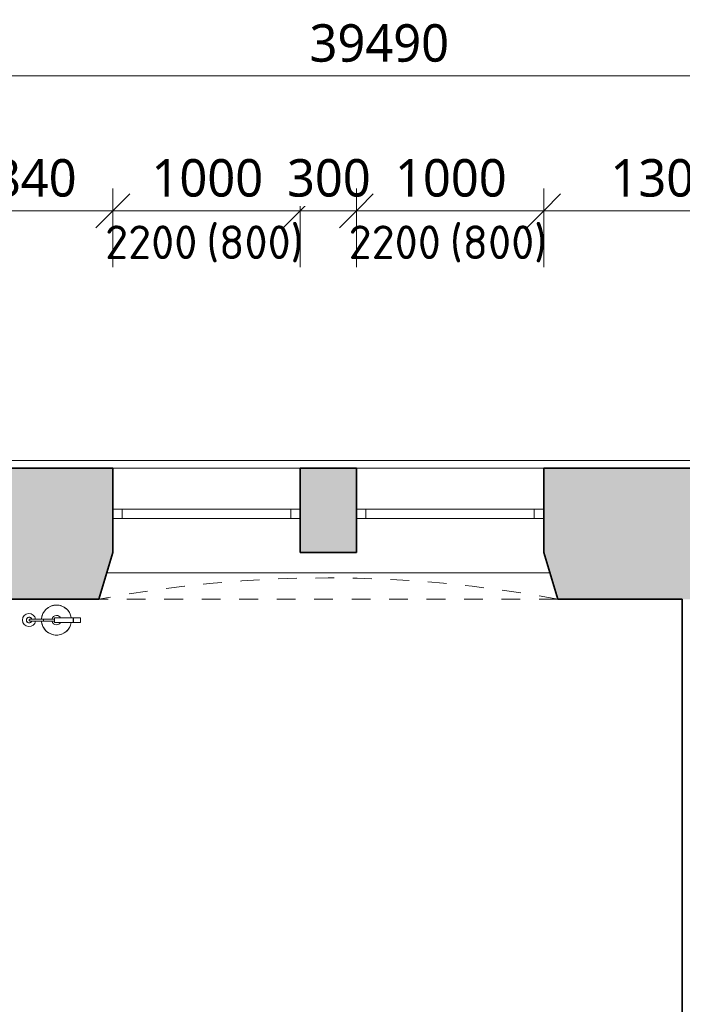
# Model space of a CAD drawing. Header units: metres. Extents: x -2.7 to 41.7, y -4.4 to 31.2.
# Tile 17 of 21: x 18.1 to 21.6, y 11.9 to 17.1. Entities that reach past the tile are written whole.
import ezdxf

# ---------------------------------------------------------------- set-up
doc = ezdxf.new("R2010")
doc.units = ezdxf.units.M
doc.linetypes.add('AV - Cerch_ 1 tecka 2mm', pattern=[0.004, 0.002, -0.001, 0, -0.001])
doc.layers.add('AV-KOTY', color=5, linetype='Continuous', lineweight=13, true_color=0x0000ff)
for name, color, linetype, lineweight in [('AV-KOTY-100', 7, 'Continuous', 5), ('AV-SRAFY', 7, 'Continuous', 35), ('AV-STAVBA', 7, 'Continuous', 18)]:
    doc.layers.add(name, color=color, linetype=linetype, lineweight=lineweight)
doc.styles.add('ISOCPEUR', font='isocpeur.ttf', dxfattribs={"height": 0.18})
doc.styles.add('Trebuchet MS', font='trebuc.ttf', dxfattribs={"height": 0.2})
doc.dimstyles.new('2_mm_-_O_-_Blue_-_mm_-_zaokrouhlena', dxfattribs={"dimscale": 0.3048, "dimtxt": 0.20619, "dimasz": 0.590551, "dimexe": 0.393701, "dimexo": 0.0625, "dimgap": 0.065617, "dimtad": 1, "dimdec": 0, "dimlfac": 1000, "dimrnd": 10, "dimzin": 0, "dimdsep": 46, "dimtxsty": 'Trebuchet MS', "dimblk1": 'OBLIQUE', "dimblk2": 'OBLIQUE', "dimsah": 1, "dimcen": 0.09, "dimazin": 0, "dimtfac": 1, "dimtdec": 4, "dimtix": 1, "dimtmove": 0, "dimatfit": 3, "dimfxl": 0.984252, "dimfxlon": 1, "dimtvp": 1, "dimtfill": 1, "dimtolj": 1, "dimtzin": 0, "dimarcsym": 2})

# ---------------------------------------------------------------- blocks, each defined once
blk = doc.blocks.new('WI_2-2_bez středního sloupku s příčlí - 1000x-1253519-3NP')
at = {"layer": 'AV-STAVBA'}
for p, q in [((-0.5, 0.08), (-0.5, 0.13)), ((-0.5, 0.13), (0.5, 0.13)), ((-0.45, 0.08), (-0.45, 0.13)), ((0.45, 0.08), (0.45, 0.13)), ((0.5, 0.08), (0.5, 0.13)), ((-0.5, 0.08), (0.5, 0.08))]:
    blk.add_line(p, q, dxfattribs=at)
blk = doc.blocks.new('GM_Nika se zkoseným ostěním a klenutým nadpražím - 2300x2300_250-1254177-3NP')
at = {"layer": 'AV-STAVBA', "linetype": 'AV - Cerch_ 1 tecka 2mm', "lineweight": 13}
for p, q in [((1.15, 0.35), (-1.15, 0.35)), ((1.225, -0.35), (-1.225, -0.35))]:
    blk.add_line(p, q, dxfattribs=at)
blk.add_arc((0, -6.8989), 6.6625, 79.40504, 100.59496, dxfattribs=at)
blk = doc.blocks.new('GM_Nika_zkosené ostění - v900-1255083-3NP')
at = {"layer": 'AV-STAVBA', "linetype": 'AV - Cerch_ 1 tecka 2mm', "lineweight": 13}
blk.add_line((-1.1, 0.35), (1.35, 0.35), dxfattribs=at)
blk = doc.blocks.new('GM_Hasicí přístroj - Hasici pristroj-V3-3NP')
at = {"layer": 'AV-STAVBA', "lineweight": 13}
for p, q in [((-0.0421, 0.0036), (-0.1007, 0.0036)), ((-0.0421, 0.0111), (0.0579, 0.0111)), ((-0.0421, 0.0111), (-0.0421, -0.0139)), ((0.0579, 0.0111), (0.0605, 0.0111)), ((0.0579, 0.0111), (0.0579, -0.0139)), ((0.0605, 0.0111), (0.0979, 0.0111)), ((0.0605, 0.0111), (0.0605, -0.0139)), ((0.0979, 0.0111), (0.0979, -0.0139)), ((-0.1007, -0.0064), (-0.0421, -0.0064)), ((0.0579, -0.0139), (-0.0421, -0.0139)), ((0.0605, -0.0139), (0.0579, -0.0139)), ((0.0979, -0.0139), (0.0605, -0.0139))]:
    blk.add_line(p, q, dxfattribs=at)
at = {"layer": 'AV-STAVBA', "lineweight": 13, "flags": 128}
for points in [[(-0.1007, 0.0036), (-0.1035, 0.0036), (-0.1063, 0.0036), (-0.1092, 0.0036), (-0.112, 0.0036), (-0.1149, 0.0036), (-0.1177, 0.0036), (-0.1205, 0.0036), (-0.1233, 0.0036), (-0.126, 0.0036), (-0.1288, 0.0036), (-0.1315, 0.0036), (-0.1341, 0.0036), (-0.1367, 0.0036), (-0.1393, 0.0036), (-0.1418, 0.0036), (-0.1443, 0.0036), (-0.1467, 0.0036), (-0.149, 0.0036), (-0.1513, 0.0036), (-0.1535, 0.0036), (-0.1556, 0.0036), (-0.1577, 0.0036), (-0.1596, 0.0036), (-0.1615, 0.0036), (-0.1633, 0.0036), (-0.165, 0.0036), (-0.1667, 0.0036), (-0.1682, 0.0036), (-0.1696, 0.0036), (-0.1709, 0.0036), (-0.1714, 0.0036)], [(-0.1714, -0.0064), (-0.1701, -0.0064), (-0.1687, -0.0064), (-0.1673, -0.0064), (-0.1657, -0.0064), (-0.164, -0.0064), (-0.1622, -0.0064), (-0.1604, -0.0064), (-0.1584, -0.0064), (-0.1564, -0.0064), (-0.1543, -0.0064), (-0.1522, -0.0064), (-0.1499, -0.0064), (-0.1476, -0.0064), (-0.1452, -0.0064), (-0.1428, -0.0064), (-0.1403, -0.0064), (-0.1377, -0.0064), (-0.1351, -0.0064), (-0.1325, -0.0064), (-0.1298, -0.0064), (-0.1271, -0.0064), (-0.1244, -0.0064), (-0.1216, -0.0064), (-0.1188, -0.0064), (-0.116, -0.0064), (-0.1131, -0.0064), (-0.1103, -0.0064), (-0.1074, -0.0064), (-0.1046, -0.0064), (-0.1018, -0.0064), (-0.1007, -0.0064)]]:
    blk.add_lwpolyline(points, dxfattribs=at)
at = {"layer": 'AV-STAVBA', "lineweight": 13}
for centre, radius, start, end in [((-0.0307, -0.0014), 0.08, 90, 176.3766), ((-0.0307, -0.0014), 0.08, 114.9713, 155.0287), ((-0.0307, -0.0014), 0.08, 90, 110.0287), ((-0.0307, -0.0014), 0.08, 69.9713, 90), ((-0.0307, -0.0014), 0.08, 9.1868, 90), ((-0.0307, -0.0014), 0.08, 24.9713, 65.793), ((-0.1772, -0.0014), 0.035, 7.2375, 180), ((-0.1764, -0.0014), 0.015, 18.6492, 180), ((-0.1764, -0.0014), 0.015, 165, 180), ((-0.1764, -0.0014), 0.015, 105, 134.9362), ((-0.1714, -0.0014), 0.005, 150, 180), ((-0.1714, -0.0014), 0.005, 90, 120), ((-0.1764, -0.0014), 0.015, 45.0638, 75), ((-0.1764, -0.0014), 0.015, 18.6492, 44.9362), ((-0.0307, -0.0014), 0.08, 159.9713, 176.4282), ((-0.0307, -0.0014), 0.025, 90, 169.2003), ((-0.0307, -0.0014), 0.025, 30, 90), ((-0.0307, -0.0014), 0.08, 9.0556, 20.0287), ((-0.1772, -0.0014), 0.035, 180, 351.9689), ((-0.1764, -0.0014), 0.015, 174.9501, 180), ((-0.1764, -0.0014), 0.015, 180, 185.0499), ((-0.1764, -0.0014), 0.015, 180, 224.9362), ((-0.1764, -0.0014), 0.015, 180, 341.9765), ((-0.1764, -0.0014), 0.015, 240, 270), ((-0.1714, -0.0014), 0.005, 180, 210), ((-0.1714, -0.0014), 0.005, 240, 285), ((-0.1764, -0.0014), 0.015, 330, 341.9765), ((-0.0307, -0.0014), 0.08, 183.5619, 200.0287), ((-0.0307, -0.0014), 0.08, 183.6137, 270), ((-0.0307, -0.0014), 0.08, 204.9713, 245.0287), ((-0.0307, -0.0014), 0.025, 190.7995, 270), ((-0.0307, -0.0014), 0.025, 270, 330), ((-0.0307, -0.0014), 0.08, 270, 350.8132), ((-0.0307, -0.0014), 0.08, 294.207, 335.0287), ((-0.0307, -0.0014), 0.08, 339.9713, 350.9444), ((-0.0307, -0.0014), 0.08, 249.9713, 270), ((-0.0307, -0.0014), 0.08, 270, 290.0287)]:
    blk.add_arc(centre, radius, start, end, dxfattribs=at)
for points, knots in [([(-0.1764, -0.0014), (-0.1764, -0.0009), (-0.1762, 0.0003), (-0.1753, 0.0019), (-0.1742, 0.0028), (-0.1731, 0.0033), (-0.1725, 0.0034), (-0.1723, 0.0035)], [0, 0, 0, 0, 0.1111111, 0.2222222, 0.3333333, 0.3888889, 0.4444444, 0.4444444, 0.4444444, 0.4444444]), ([(-0.1689, -0.0058), (-0.1692, -0.0059), (-0.1697, -0.0062), (-0.1705, -0.0064), (-0.1714, -0.0065), (-0.1723, -0.0064), (-0.1731, -0.0062), (-0.1742, -0.0057), (-0.1753, -0.0047), (-0.1762, -0.0032), (-0.1764, -0.002), (-0.1764, -0.0014)], [0.3333333, 0.3333333, 0.3333333, 0.3333333, 0.3888889, 0.4444444, 0.5, 0.5555556, 0.6111111, 0.6666667, 0.7777778, 0.8888889, 1, 1, 1, 1])]:
    blk.add_open_spline(points, degree=3, knots=knots, dxfattribs=at)
for points in [[(-0.1004, -0.0014), (-0.1004, -0.0009), (-0.1004, 0.0003), (-0.1005, 0.0018), (-0.1005, 0.003), (-0.1006, 0.0034), (-0.1006, 0.0035)], [(-0.1006, -0.0064), (-0.1006, -0.0063), (-0.1005, -0.0059), (-0.1005, -0.0047), (-0.1004, -0.0032), (-0.1004, -0.002), (-0.1004, -0.0014)]]:
    blk.add_open_spline(points, degree=3, dxfattribs=at)
blk = doc.blocks.new('Řísma 2NP_ vnitroblok - Řísma 2NP_ vnitroblok-1646675-3NP')
at = {"layer": 'AV-STAVBA'}
blk.add_line((8.6937, 14.789), (25.1323, 14.789), dxfattribs=at)
blk = doc.blocks.new('DIMBLOCK14-3NP')
at = {"layer": 'AV-KOTY-100', "color": 5, "true_color": 0x0000ff}
for p, q in [((17.7648, 16.1206), (17.7648, 16.2406)), ((18.6048, 16.1206), (18.6048, 16.2406)), ((17.7648, 16.1206), (17.8548, 16.2106)), ((18.6048, 16.1206), (18.6948, 16.2106)), ((17.7648, 16.1206), (17.6748, 16.0306)), ((17.7648, 16.1206), (18.6048, 16.1206)), ((17.7648, 16.1206), (17.7648, 15.8206)), ((18.6048, 16.1206), (18.5148, 16.0306)), ((18.6048, 16.1206), (18.6048, 15.8206))]:
    blk.add_line(p, q, dxfattribs=at)
at = {"layer": 'AV-KOTY-100', "color": 0, "insert": (17.9646, 16.3965), "char_height": 0.2, "width": 0.528406, "attachment_point": 1, "line_spacing_factor": 1.048425, "style": 'Trebuchet MS', "bg_fill": 3, "box_fill_scale": 1.25, "bg_fill_color": 256, "bg_fill_true_color": 13158600, "bg_fill_transparency": 0}
blk.add_mtext('840', dxfattribs=at)
blk = doc.blocks.new('_Oblique')
at = {"color": 0, "linetype": 'ByBlock', "lineweight": -2}
blk.add_line((-0.5, -0.5), (0.5, 0.5), dxfattribs=at)
blk = doc.blocks.new('DIMBLOCK15-3NP')
at = {"layer": 'AV-KOTY-100', "color": 5, "true_color": 0x0000ff}
for p, q in [((18.6048, 16.1206), (18.6048, 16.2406)), ((19.6048, 16.1206), (19.6048, 16.2406)), ((18.6048, 16.1206), (18.6948, 16.2106)), ((19.6048, 16.1206), (19.6948, 16.2106)), ((18.6048, 16.1206), (18.5148, 16.0306)), ((18.6048, 16.1206), (19.6048, 16.1206)), ((18.6048, 16.1206), (18.6048, 15.8206)), ((19.6048, 16.1206), (19.5148, 16.0306)), ((19.6048, 16.1206), (19.6048, 15.8206))]:
    blk.add_line(p, q, dxfattribs=at)
at = {"layer": 'AV-KOTY-100', "color": 0, "insert": (18.8113, 16.3965), "char_height": 0.2, "width": 0.704541, "attachment_point": 1, "line_spacing_factor": 1.048425, "style": 'Trebuchet MS', "bg_fill": 3, "box_fill_scale": 1.25, "bg_fill_color": 256, "bg_fill_true_color": 13158600, "bg_fill_transparency": 0}
blk.add_mtext('1000', dxfattribs=at)
blk = doc.blocks.new('DIMBLOCK16-3NP')
at = {"layer": 'AV-KOTY-100', "color": 5, "true_color": 0x0000ff}
for p, q in [((19.6048, 16.1206), (19.6048, 16.2406)), ((19.9048, 16.1206), (19.9048, 16.2406)), ((19.6048, 16.1206), (19.6948, 16.2106)), ((19.9048, 16.1206), (19.9948, 16.2106)), ((19.6048, 16.1206), (19.5148, 16.0306)), ((19.6048, 16.1206), (19.9048, 16.1206)), ((19.6048, 16.1206), (19.6048, 15.8206)), ((19.9048, 16.1206), (19.8148, 16.0306)), ((19.9048, 16.1206), (19.9048, 15.8206))]:
    blk.add_line(p, q, dxfattribs=at)
at = {"layer": 'AV-KOTY-100', "color": 0, "insert": (19.5346, 16.3965), "char_height": 0.2, "width": 0.528406, "attachment_point": 1, "line_spacing_factor": 1.048425, "style": 'Trebuchet MS', "bg_fill": 3, "box_fill_scale": 1.25, "bg_fill_color": 256, "bg_fill_true_color": 13158600, "bg_fill_transparency": 0}
blk.add_mtext('300', dxfattribs=at)
blk = doc.blocks.new('DIMBLOCK17-3NP')
at = {"layer": 'AV-KOTY-100', "color": 5, "true_color": 0x0000ff}
for p, q in [((19.9048, 16.1206), (19.9048, 16.2406)), ((20.9048, 16.1206), (20.9048, 16.2406)), ((19.9048, 16.1206), (19.9948, 16.2106)), ((20.9048, 16.1206), (20.9948, 16.2106)), ((19.9048, 16.1206), (19.8148, 16.0306)), ((19.9048, 16.1206), (20.9048, 16.1206)), ((19.9048, 16.1206), (19.9048, 15.8206)), ((20.9048, 16.1206), (20.8148, 16.0306)), ((20.9048, 16.1206), (20.9048, 15.8206))]:
    blk.add_line(p, q, dxfattribs=at)
at = {"layer": 'AV-KOTY-100', "color": 0, "insert": (20.1113, 16.3965), "char_height": 0.2, "width": 0.704541, "attachment_point": 1, "line_spacing_factor": 1.048425, "style": 'Trebuchet MS', "bg_fill": 3, "box_fill_scale": 1.25, "bg_fill_color": 256, "bg_fill_true_color": 13158600, "bg_fill_transparency": 0}
blk.add_mtext('1000', dxfattribs=at)
blk = doc.blocks.new('DIMBLOCK18-3NP')
at = {"layer": 'AV-KOTY-100', "color": 5, "true_color": 0x0000ff}
for p, q in [((20.9048, 16.1206), (20.9048, 16.2406)), ((22.2048, 16.1206), (22.2048, 16.2406)), ((20.9048, 16.1206), (20.9948, 16.2106)), ((22.2048, 16.1206), (22.2948, 16.2106)), ((20.9048, 16.1206), (20.8148, 16.0306)), ((20.9048, 16.1206), (22.2048, 16.1206)), ((20.9048, 16.1206), (20.9048, 15.8206)), ((22.2048, 16.1206), (22.1148, 16.0306)), ((22.2048, 16.1206), (22.2048, 15.8206))]:
    blk.add_line(p, q, dxfattribs=at)
at = {"layer": 'AV-KOTY-100', "color": 0, "insert": (21.2613, 16.3965), "char_height": 0.2, "width": 0.704541, "attachment_point": 1, "line_spacing_factor": 1.048425, "style": 'Trebuchet MS', "bg_fill": 3, "box_fill_scale": 1.25, "bg_fill_color": 256, "bg_fill_true_color": 13158600, "bg_fill_transparency": 0}
blk.add_mtext('1300', dxfattribs=at)
blk = doc.blocks.new('DIMBLOCK35-3NP')
at = {"layer": 'AV-KOTY-100', "color": 5, "true_color": 0x0000ff}
for p, q in [((0.2786, 16.8405), (0.2786, 17.1405)), ((0.2786, 16.8405), (0.3686, 16.9305)), ((39.7648, 16.8405), (39.7648, 16.9605)), ((39.7648, 16.8405), (39.8548, 16.9305)), ((0.2786, 16.8405), (0.1886, 16.7505)), ((0.2786, 16.8405), (39.7648, 16.8405)), ((0.2786, 16.8405), (0.2786, 16.7205)), ((39.7648, 16.8405), (39.6748, 16.7505)), ((39.7648, 16.8405), (39.7648, 16.5405))]:
    blk.add_line(p, q, dxfattribs=at)
at = {"layer": 'AV-KOTY-100', "color": 0, "insert": (19.6547, 17.1164), "char_height": 0.2, "width": 0.880677, "attachment_point": 1, "line_spacing_factor": 1.048425, "style": 'Trebuchet MS', "bg_fill": 3, "box_fill_scale": 1.25, "bg_fill_color": 256, "bg_fill_true_color": 13158600, "bg_fill_transparency": 0}
blk.add_mtext('39490', dxfattribs=at)

msp = doc.modelspace()

# ---------------------------------------------------------------- hatches: boundary and pattern name
at = {"layer": 'AV-SRAFY', "lineweight": 5}
h = msp.add_hatch(color=256, dxfattribs=at)
h.paths.add_polyline_path([(39.2348, 14.0482), (39.2348, 14.7482), (38.5248, 14.7482), (38.5248, 14.3082), (38.5998, 14.0482)])
h.paths.add_polyline_path([(37.3498, 14.0482), (37.4248, 14.3082), (37.4248, 14.7482), (35.6798, 14.7482), (35.6798, 14.3082), (35.7548, 14.0482)])
h.paths.add_polyline_path([(24.9948, 14.0482), (26.0848, 14.0482), (26.0848, 14.7482), (24.8748, 14.7482), (24.8748, 14.0482), (24.9748, 14.0482)])
h.paths.add_polyline_path([(27.5148, 14.0482), (29.2048, 14.0482), (29.2798, 14.3082), (29.2798, 14.7482), (27.5148, 14.7482), (27.5148, 14.3482)])
h.paths.add_polyline_path([(34.5048, 14.0482), (34.5798, 14.3082), (34.5798, 14.7482), (33.3798, 14.7482), (33.3798, 14.3082), (33.4548, 14.0482), (34.1648, 14.0482)])
h.paths.add_polyline_path([(23.9798, 14.0482), (24.4248, 14.0482), (24.4248, 14.7482), (23.8998, 14.7482), (23.8998, 14.0482)])
h.paths.add_polyline_path([(30.4548, 14.0482), (32.2048, 14.0482), (32.2798, 14.3082), (32.2798, 14.7482), (30.3798, 14.7482), (30.3798, 14.3082)])
h.paths.add_polyline_path([(22.8848, 14.0482), (23.1998, 14.0482), (23.1998, 14.7482), (22.6548, 14.7482), (22.6548, 14.0482), (22.8048, 14.0482)])
h.paths.add_polyline_path([(21.8837, 14.0482), (22.2048, 14.0482), (22.2048, 14.7482), (20.9048, 14.7482), (20.9048, 14.2982), (20.9798, 14.0482), (21.7948, 14.0482)])
h.paths.add_polyline_path([(18.5298, 14.0482), (18.6048, 14.2982), (18.6048, 14.7482), (17.7648, 14.7482), (17.7648, 14.0482), (18.3367, 14.0482)])
h.paths.add_polyline_path([(19.6048, 14.2982), (19.9048, 14.2982), (19.9048, 14.7482), (19.6048, 14.7482)])

# ---------------------------------------------------------------- linework, layer by layer
at = {"layer": 'AV-STAVBA', "lineweight": 35}
for p, q in [((18.6048, 14.7482), (16.3798, 14.7482)), ((18.6048, 14.2982), (18.6048, 14.7482)), ((19.6048, 14.7482), (19.9048, 14.7482)), ((19.6048, 14.7482), (19.6048, 14.2982)), ((19.9048, 14.7482), (19.9048, 14.2982)), ((22.2048, 14.7482), (20.9048, 14.7482)), ((20.9048, 14.2982), (20.9048, 14.7482)), ((18.5298, 14.0482), (18.6048, 14.2982)), ((19.6048, 14.2982), (19.9048, 14.2982)), ((20.9798, 14.0482), (20.9048, 14.2982)), ((17.7648, 14.0482), (18.5298, 14.0482)), ((20.9798, 14.0482), (21.6448, 14.0482)), ((21.6448, 14.0482), (21.6448, 9.9432))]:
    msp.add_line(p, q, dxfattribs=at)
at = {"layer": 'AV-STAVBA'}
for p, q in [((18.6048, 14.7482), (19.6048, 14.7482)), ((19.9048, 14.7482), (20.9048, 14.7482)), ((18.5718, 14.1882), (20.9378, 14.1882))]:
    msp.add_line(p, q, dxfattribs=at)

# ---------------------------------------------------------------- block references
for name, p in [('Řísma 2NP_ vnitroblok - Řísma 2NP_ vnitroblok-1646675-3NP', (0, 0)), ('WI_2-2_bez středního sloupku s příčlí - 1000x-1253519-3NP', (19.1048, 14.3982)), ('WI_2-2_bez středního sloupku s příčlí - 1000x-1253519-3NP', (20.4048, 14.3982)), ('GM_Hasicí přístroj - Hasici pristroj-V3-3NP', (18.3348, 13.9382))]:
    msp.add_blockref(name, p, dxfattribs=at)
at = {"layer": 'AV-STAVBA', "linetype": 'AV - Cerch_ 1 tecka 2mm', "lineweight": 13}
msp.add_blockref('GM_Nika se zkoseným ostěním a klenutým nadpražím - 2300x2300_250-1254177-3NP', (19.7548, 14.3982), dxfattribs=at)
at = {"layer": 'AV-STAVBA', "linetype": 'AV - Cerch_ 1 tecka 2mm', "lineweight": 13, "rotation": 180}
msp.add_blockref('GM_Nika_zkosené ostění - v900-1255083-3NP', (19.8798, 14.3982), dxfattribs=at)

# ---------------------------------------------------------------- texts
at = {"layer": 'AV-KOTY', "lineweight": 5, "char_height": 0.18, "attachment_point": 1, "style": 'ISOCPEUR'}
for s, insert, width in [('2200', (18.5634, 16.0429), 0.609282), ('(800)', (19.1046, 16.0429), 0.633333), ('2200', (19.8634, 16.0429), 0.609282), ('(800)', (20.4046, 16.0429), 0.633333)]:
    msp.add_mtext(s, dxfattribs=dict(at, insert=insert, width=width))

# ---------------------------------------------------------------- dimensions: what is measured, and where the dimension line sits
at = {"layer": 'AV-KOTY', "lineweight": 5}
dim = msp.add_linear_dim(base=(39.7648, 16.8405), p1=(0.2786, 17.1405), p2=(39.7648, 16.5405), dimstyle='2_mm_-_O_-_Blue_-_mm_-_zaokrouhlena', override={"dimpost": '<>', "dimfxl": 39.49079}, dxfattribs=at)
dim.commit()
dim.dimension.update_dxf_attribs({"geometry": 'DIMBLOCK35-3NP', "text_midpoint": (20.0217, 16.9626)})

# ---------------------------------------------------------------- next in the draw order: dimensions: what is measured, and where the dimension line sits
dim = msp.add_linear_dim(base=(18.6048, 16.1206), p1=(17.7648, 15.8206), p2=(18.6048, 15.8206), dimstyle='2_mm_-_O_-_Blue_-_mm_-_zaokrouhlena', override={"dimpost": '<>', "dimfxl": 0.84}, dxfattribs=at)
dim.commit()
dim.dimension.update_dxf_attribs({"geometry": 'DIMBLOCK14-3NP', "text_midpoint": (18.1848, 16.2424)})

# ---------------------------------------------------------------- next in the draw order: dimensions: what is measured, and where the dimension line sits
dim = msp.add_linear_dim(base=(19.6048, 16.1206), p1=(18.6048, 15.8206), p2=(19.6048, 15.8206), dimstyle='2_mm_-_O_-_Blue_-_mm_-_zaokrouhlena', override={"dimpost": '<>', "dimfxl": 1}, dxfattribs=at)
dim.commit()
dim.dimension.update_dxf_attribs({"geometry": 'DIMBLOCK15-3NP', "text_midpoint": (19.1048, 16.2424)})

# ---------------------------------------------------------------- next in the draw order: dimensions: what is measured, and where the dimension line sits
dim = msp.add_linear_dim(base=(19.9048, 16.1206), p1=(19.6048, 15.8206), p2=(19.9048, 15.8206), dimstyle='2_mm_-_O_-_Blue_-_mm_-_zaokrouhlena', override={"dimpost": '<>', "dimfxl": 0.3}, dxfattribs=at)
dim.commit()
dim.dimension.update_dxf_attribs({"geometry": 'DIMBLOCK16-3NP', "text_midpoint": (19.7548, 16.2424)})

# ---------------------------------------------------------------- next in the draw order: dimensions: what is measured, and where the dimension line sits
dim = msp.add_linear_dim(base=(20.9048, 16.1206), p1=(19.9048, 15.8206), p2=(20.9048, 15.8206), dimstyle='2_mm_-_O_-_Blue_-_mm_-_zaokrouhlena', override={"dimpost": '<>', "dimfxl": 1}, dxfattribs=at)
dim.commit()
dim.dimension.update_dxf_attribs({"geometry": 'DIMBLOCK17-3NP', "text_midpoint": (20.4048, 16.2424)})

# ---------------------------------------------------------------- next in the draw order: dimensions: what is measured, and where the dimension line sits
dim = msp.add_linear_dim(base=(22.2048, 16.1206), p1=(20.9048, 15.8206), p2=(22.2048, 15.8206), dimstyle='2_mm_-_O_-_Blue_-_mm_-_zaokrouhlena', override={"dimpost": '<>', "dimfxl": 1.3}, dxfattribs=at)
dim.commit()
dim.dimension.update_dxf_attribs({"geometry": 'DIMBLOCK18-3NP', "text_midpoint": (21.5548, 16.2424)})

doc.saveas('drawing.dxf')
